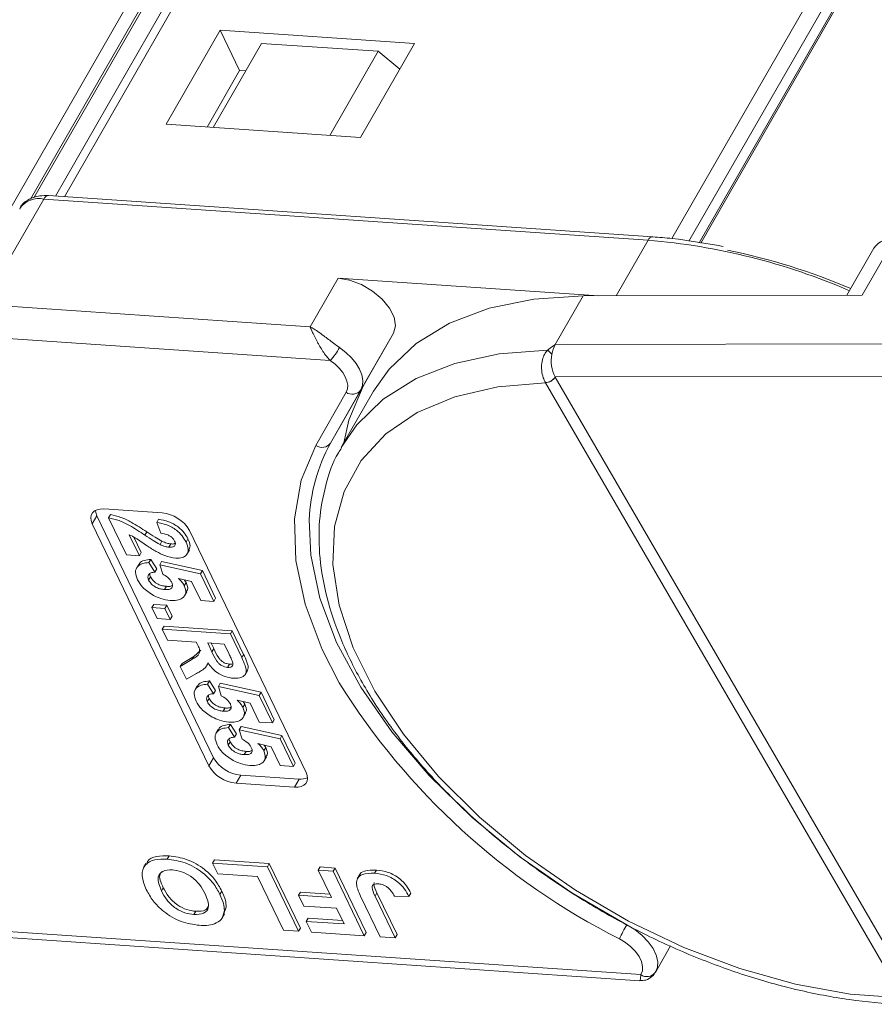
# Model space of a CAD drawing. Header units: millimetres. Extents: x 2628 to 3550, y -116 to 536.
# Tile 28 of 48: x 3205 to 3234, y 354 to 388. Entities that reach past the tile are written whole.
import ezdxf

# ---------------------------------------------------------------- set-up
doc = ezdxf.new("R2010")
doc.units = ezdxf.units.MM

msp = doc.modelspace()

# ---------------------------------------------------------------- linework, layer by layer
at = {"color": 7, "linetype": 'Continuous', "lineweight": 15}
for p, q in [((3222.193, 410.087), (3206.155, 382.173)), ((3221.734, 409.859), (3205.84, 382.195)), ((3203.613, 380.631), (3219.7, 408.631)), ((3227.359, 380.714), (3243.395, 408.626)), ((3243.869, 408.319), (3227.956, 380.622)), ((3219.997, 408.234), (3204.977, 382.091)), ((3228.312, 380.567), (3244.046, 407.953)), ((3205.09, 382.13), (3219.917, 407.938)), ((3205.093, 382.131), (3219.909, 407.918)), ((3228.371, 380.557), (3244.05, 407.848)), ((3211.59, 387.986), (3209.703, 384.701)), ((3218.376, 387.523), (3211.59, 387.986)), ((3212.269, 386.578), (3211.59, 387.986)), ((3213.034, 387.527), (3211.346, 384.589)), ((3217.105, 387.249), (3213.034, 387.527)), ((3216.488, 384.238), (3218.376, 387.523)), ((3217.105, 387.249), (3215.418, 384.311)), ((3217.862, 386.629), (3217.105, 387.249)), ((3211.135, 384.603), (3212.269, 386.578)), ((3212.269, 386.578), (3212.481, 386.564)), ((3209.703, 384.701), (3216.488, 384.238)), ((3226.69, 380.773), (3205.602, 382.211)), ((3204.3, 380.111), (3205.439, 382.093)), ((3205.439, 382.093), (3226.527, 380.656)), ((3225.411, 378.714), (3226.527, 380.656)), ((3234.007, 378.733), (3235.146, 380.715)), ((3234.414, 380.382), (3233.466, 378.732)), ((3214.731, 377.634), (3193.199, 379.102)), ((3215.707, 379.333), (3214.731, 377.634)), ((3215.707, 379.333), (3224.814, 378.712)), ((3223.285, 377.012), (3224.261, 378.711)), ((3234.007, 378.733), (3224.261, 378.711)), ((3193.146, 377.973), (3215.435, 376.453)), ((3216.5, 375.43), (3217.638, 377.412)), ((3216.585, 375.558), (3217.638, 377.412)), ((3244.012, 377.058), (3223.285, 377.012)), ((3222.945, 375.683), (3222.946, 375.68)), ((3222.946, 375.68), (3235.402, 354.214)), ((3223.288, 375.881), (3244.745, 375.928)), ((3223.289, 375.879), (3223.288, 375.881)), ((3235.745, 354.412), (3223.289, 375.879)), ((3215.99, 375.346), (3214.936, 373.491)), ((3216.585, 375.558), (3215.446, 373.576)), ((3215.446, 373.576), (3216.5, 375.43)), ((3216.945, 375.382), (3215.855, 373.484)), ((3207.532, 371.274), (3209.567, 371.135)), ((3207.287, 371.04), (3207.125, 370.757)), ((3211.36, 362.593), (3207.287, 371.04)), ((3207.696, 370.964), (3207.761, 371.078)), ((3208.318, 369.676), (3207.696, 370.964)), ((3209.379, 370.801), (3209.444, 370.914)), ((3211.197, 362.31), (3207.125, 370.757)), ((3209.517, 370.425), (3209.379, 370.801)), ((3210.517, 370.526), (3214.59, 362.079)), ((3208.421, 370.377), (3208.774, 369.644)), ((3208.583, 370.289), (3208.839, 369.758)), ((3208.963, 370.362), (3209.028, 370.476)), ((3209.492, 370.035), (3209.557, 370.148)), ((3210.401, 370.119), (3210.466, 370.232)), ((3209.802, 369.941), (3209.867, 370.054)), ((3210.434, 369.694), (3210.516, 369.836)), ((3208.774, 369.644), (3208.318, 369.676)), ((3208.774, 369.644), (3208.839, 369.758)), ((3209.107, 369.402), (3209.172, 369.515)), ((3209.172, 369.515), (3209.381, 369.183)), ((3208.747, 369.34), (3208.666, 369.198)), ((3209.107, 369.402), (3209.316, 369.07)), ((3209.316, 369.07), (3209.381, 369.183)), ((3209.482, 369.327), (3209.547, 369.441)), ((3209.585, 369), (3209.482, 369.327)), ((3209.482, 369.327), (3210.906, 369.01)), ((3209.547, 369.441), (3210.971, 369.124)), ((3210.906, 369.01), (3210.971, 369.124)), ((3210.971, 369.124), (3211.434, 368.164)), ((3209.096, 368.794), (3209.161, 368.907)), ((3210.596, 368.738), (3210.134, 368.844)), ((3210.35, 368.794), (3210.406, 368.708)), ((3210.906, 369.01), (3211.369, 368.05)), ((3209.651, 368.461), (3209.716, 368.574)), ((3210.341, 368.595), (3210.406, 368.708)), ((3210.912, 368.081), (3210.596, 368.738)), ((3210.35, 368.246), (3210.431, 368.387)), ((3211.369, 368.05), (3211.434, 368.164)), ((3209.207, 367.831), (3209.272, 367.944)), ((3209.207, 367.831), (3209.664, 367.8)), ((3209.39, 367.452), (3209.207, 367.831)), ((3209.272, 367.944), (3209.729, 367.913)), ((3209.664, 367.8), (3209.729, 367.913)), ((3209.664, 367.8), (3209.846, 367.421)), ((3209.729, 367.913), (3209.912, 367.534)), ((3211.369, 368.05), (3210.912, 368.081)), ((3209.846, 367.421), (3209.39, 367.452)), ((3209.846, 367.421), (3209.912, 367.534)), ((3209.573, 367.073), (3209.638, 367.186)), ((3209.573, 367.073), (3211.947, 366.911)), ((3209.755, 366.694), (3209.573, 367.073)), ((3209.638, 367.186), (3212.012, 367.024)), ((3211.947, 366.911), (3212.012, 367.024)), ((3211.947, 366.911), (3212.346, 366.084)), ((3212.012, 367.024), (3212.411, 366.197)), ((3210.76, 366.626), (3209.755, 366.694)), ((3210.801, 366.541), (3210.76, 366.626)), ((3211.734, 366.559), (3211.156, 366.599)), ((3211.156, 366.599), (3211.303, 366.293)), ((3211.28, 366.59), (3211.368, 366.407)), ((3211.303, 366.293), (3211.368, 366.407)), ((3211.89, 366.237), (3211.734, 366.559)), ((3210.265, 365.886), (3210.668, 366.129)), ((3210.603, 366.016), (3210.668, 366.129)), ((3210.668, 366.129), (3210.918, 366.351)), ((3212.346, 366.084), (3212.411, 366.197)), ((3210.2, 365.773), (3210.603, 366.016)), ((3210.2, 365.773), (3210.265, 365.886)), ((3210.413, 365.33), (3210.2, 365.773)), ((3211.116, 365.79), (3211.174, 365.892)), ((3211.853, 365.745), (3211.918, 365.858)), ((3210.768, 365.536), (3210.413, 365.33)), ((3212.464, 365.494), (3212.545, 365.635)), ((3210.794, 365.095), (3210.712, 364.953)), ((3211.153, 365.157), (3211.219, 365.27)), ((3211.153, 365.157), (3211.363, 364.825)), ((3211.219, 365.27), (3211.428, 364.938)), ((3211.529, 365.082), (3211.594, 365.196)), ((3211.632, 364.755), (3211.529, 365.082)), ((3211.529, 365.082), (3212.953, 364.765)), ((3211.594, 365.196), (3213.018, 364.879)), ((3211.143, 364.549), (3211.208, 364.662)), ((3211.363, 364.825), (3211.428, 364.938)), ((3212.953, 364.765), (3213.018, 364.879)), ((3212.953, 364.765), (3213.415, 363.805)), ((3213.018, 364.879), (3213.481, 363.919)), ((3211.698, 364.216), (3211.763, 364.329)), ((3212.642, 364.493), (3212.181, 364.599)), ((3212.387, 364.35), (3212.453, 364.463)), ((3212.397, 364.549), (3212.453, 364.463)), ((3212.959, 363.836), (3212.642, 364.493)), ((3212.397, 364.001), (3212.478, 364.142)), ((3211.884, 363.641), (3211.95, 363.754)), ((3211.884, 363.641), (3212.094, 363.309)), ((3211.95, 363.754), (3212.159, 363.422)), ((3212.26, 363.566), (3212.325, 363.68)), ((3212.325, 363.68), (3213.749, 363.363)), ((3213.415, 363.805), (3212.959, 363.836)), ((3213.415, 363.805), (3213.481, 363.919)), ((3211.525, 363.579), (3211.443, 363.437)), ((3212.094, 363.309), (3212.159, 363.422)), ((3212.363, 363.239), (3212.26, 363.566)), ((3212.26, 363.566), (3213.684, 363.249)), ((3213.684, 363.249), (3213.749, 363.363)), ((3213.749, 363.363), (3214.212, 362.402)), ((3211.874, 363.033), (3211.939, 363.146)), ((3213.373, 362.977), (3212.912, 363.083)), ((3213.118, 362.834), (3213.184, 362.947)), ((3213.128, 363.033), (3213.184, 362.947)), ((3213.69, 362.32), (3213.373, 362.977)), ((3213.684, 363.249), (3214.146, 362.289)), ((3211.36, 362.593), (3211.197, 362.31)), ((3212.429, 362.7), (3212.494, 362.813)), ((3213.128, 362.485), (3213.209, 362.626)), ((3214.146, 362.289), (3213.69, 362.32)), ((3214.146, 362.289), (3214.212, 362.402)), ((3212.31, 361.984), (3212.147, 361.701)), ((3214.346, 361.845), (3212.31, 361.984)), ((3214.183, 361.562), (3212.147, 361.701)), ((3214.346, 361.845), (3214.183, 361.562)), ((3209.742, 359.052), (3209.808, 359.165)), ((3209.003, 358.897), (3208.921, 358.756)), ((3211.326, 358.916), (3211.391, 359.029)), ((3211.326, 358.916), (3213.24, 358.786)), ((3211.507, 358.541), (3211.326, 358.916)), ((3211.391, 359.029), (3213.305, 358.899)), ((3213.24, 358.786), (3213.305, 358.899)), ((3213.305, 358.899), (3214.391, 356.646)), ((3212.899, 358.446), (3211.507, 358.541)), ((3213.24, 358.786), (3214.326, 356.533)), ((3215.014, 358.665), (3215.08, 358.778)), ((3215.474, 357.712), (3215.014, 358.665)), ((3215.014, 358.665), (3215.536, 358.629)), ((3215.08, 358.778), (3215.601, 358.742)), ((3215.536, 358.629), (3215.601, 358.742)), ((3215.536, 358.629), (3216.622, 356.377)), ((3215.601, 358.742), (3216.688, 356.49)), ((3216.46, 358.503), (3216.379, 358.361)), ((3216.981, 358.559), (3217.046, 358.672)), ((3213.804, 356.569), (3212.899, 358.446)), ((3209.541, 357.941), (3209.606, 358.054)), ((3211.584, 357.822), (3211.649, 357.936)), ((3214.326, 357.79), (3214.391, 357.903)), ((3214.507, 357.415), (3214.326, 357.79)), ((3214.326, 357.79), (3215.474, 357.712)), ((3214.391, 357.903), (3215.415, 357.833)), ((3216.998, 357.761), (3217.063, 357.874)), ((3217.063, 357.874), (3217.766, 356.416)), ((3218.181, 357.751), (3218.246, 357.864)), ((3217.179, 356.339), (3216.495, 357.759)), ((3216.998, 357.761), (3217.701, 356.303)), ((3218.181, 357.751), (3217.673, 357.757)), ((3210.676, 357.117), (3210.742, 357.23)), ((3211.662, 357.002), (3211.743, 357.143)), ((3211.804, 357.371), (3211.717, 357.138)), ((3211.739, 357.258), (3211.804, 357.371)), ((3215.655, 357.336), (3214.507, 357.415)), ((3215.919, 356.788), (3215.655, 357.336)), ((3214.597, 356.878), (3214.662, 356.991)), ((3214.778, 356.502), (3214.597, 356.878)), ((3214.597, 356.878), (3215.919, 356.788)), ((3214.662, 356.991), (3215.861, 356.909)), ((3226.274, 355.019), (3203.463, 356.575)), ((3214.326, 356.533), (3213.804, 356.569)), ((3214.326, 356.533), (3214.391, 356.646)), ((3216.622, 356.377), (3214.778, 356.502)), ((3216.622, 356.377), (3216.688, 356.49)), ((3217.701, 356.303), (3217.766, 356.416)), ((3203.734, 356.343), (3226.242, 354.808)), ((3217.701, 356.303), (3217.179, 356.339)), ((3226.794, 355.12), (3227.314, 356.026)), ((3226.794, 355.12), (3226.78, 355.098))]:
    msp.add_line(p, q, dxfattribs=at)
at = {"color": 7, "linetype": 'Continuous', "lineweight": 15, "flags": 128}
for points in [[(3217.638, 377.412), (3217.711, 377.669), (3217.666, 377.968), (3217.508, 378.287), (3217.25, 378.599), (3216.912, 378.88), (3216.521, 379.107), (3216.108, 379.262), (3215.707, 379.333)], [(3224.261, 378.711), (3222.544, 378.602), (3220.98, 378.284), (3219.6, 377.764), (3218.428, 377.051), (3217.488, 376.158), (3216.945, 375.382)], [(3215.76, 376.907), (3215.983, 376.736), (3216.177, 376.549), (3216.338, 376.352), (3216.459, 376.15), (3216.538, 375.951), (3216.571, 375.761), (3216.559, 375.585), (3216.5, 375.43)], [(3223.018, 376.813), (3221.325, 376.687), (3219.786, 376.357), (3218.429, 375.827), (3217.279, 375.108), (3216.358, 374.213), (3215.819, 373.421)], [(3215.435, 376.453), (3215.602, 376.325), (3215.748, 376.185), (3215.868, 376.037), (3215.959, 375.886), (3216.019, 375.736), (3216.044, 375.594), (3216.034, 375.462), (3215.99, 375.346)], [(3235.402, 354.214), (3233.581, 354.344), (3231.677, 354.686), (3229.728, 355.231), (3227.772, 355.97), (3225.848, 356.887), (3223.996, 357.965), (3222.25, 359.181), (3220.647, 360.512), (3219.218, 361.931), (3217.992, 363.41), (3216.992, 364.92), (3216.24, 366.43), (3215.749, 367.911), (3215.529, 369.333), (3215.585, 370.667), (3215.916, 371.888), (3216.516, 372.971), (3217.371, 373.895), (3218.466, 374.64), (3219.778, 375.193), (3221.281, 375.542), (3222.946, 375.68)], [(3215.909, 373.579), (3216.084, 374.371), (3216.585, 375.558)], [(3214.936, 373.491), (3214.423, 372.276), (3214.186, 370.93), (3214.23, 369.478), (3214.554, 367.946), (3215.152, 366.364), (3215.749, 365.205)], [(3207.125, 370.757), (3207.085, 370.866), (3207.072, 370.969), (3207.088, 371.062), (3207.131, 371.142), (3207.2, 371.205), (3207.293, 371.249), (3207.404, 371.272), (3207.532, 371.274)], [(3207.287, 371.04), (3207.247, 371.149), (3207.236, 371.225)], [(3225.786, 356.763), (3223.868, 357.88), (3222.057, 359.135), (3220.385, 360.506), (3218.883, 361.967), (3217.579, 363.491), (3216.497, 365.051), (3215.657, 366.618), (3215.073, 368.163), (3214.756, 369.658), (3214.703, 370.89)], [(3214.59, 362.079), (3214.63, 361.97), (3214.642, 361.867), (3214.626, 361.774), (3214.583, 361.694), (3214.514, 361.631), (3214.422, 361.587), (3214.31, 361.564), (3214.183, 361.562)], [(3225.786, 356.763), (3226.069, 356.591), (3226.322, 356.39), (3226.537, 356.168), (3226.704, 355.936), (3226.814, 355.704), (3226.865, 355.48), (3226.854, 355.275), (3226.794, 355.12)], [(3225.529, 356.268), (3225.74, 356.139), (3225.931, 355.988), (3226.092, 355.822), (3226.217, 355.648), (3226.3, 355.474), (3226.338, 355.306), (3226.329, 355.152), (3226.274, 355.019)]]:
    msp.add_lwpolyline(points, dxfattribs=at)
at = {"color": 7, "linetype": 'Continuous', "lineweight": 15}
for centre, radius, start, end in [((3205.609, 382.029), 0.182, 92.3814, 159.2094), ((3205.263, 381.296), 0.816, 77.5787, 145.0198), ((3226.697, 380.591), 0.182, 92.4039, 159.2064), ((3224.653, 358.28), 22.454, 66.6333, 85.2128), ((3235.063, 379.927), 0.792, 83.9702, 144.9679), ((3224.467, 357.269), 23.546, 67.169, 78.1548), ((3213.344, 378.295), 2.787, 318.6296, 330.123), ((3222.587, 376.183), 0.763, 40.1491, 55.5658), ((3224.185, 376.516), 1.027, 151.137, 171.0902), ((3224.382, 376.449), 1.233, 169.4134, 207.4295), ((3222.924, 376.115), 0.432, 272.6947, 327.2216), ((3222.926, 376.11), 0.43, 272.7339, 327.5146), ((3216.201, 375.649), 0.37, 235.0541, 323.7623), ((3220.688, 370.68), 5.989, 151.0878, 177.9907), ((3215.148, 373.794), 0.37, 235.0541, 323.7623), ((3209.458, 369.919), 1.221, 29.7943, 84.8521), ((3236.635, 378.243), 24.622, 211.9753, 243.1885), ((3212.42, 363.2), 1.221, 209.7943, 264.8521), ((3212.257, 362.917), 1.221, 209.7943, 264.8521), ((3214.406, 362.402), 0.56, 263.8076, 294.8879), ((3231.634, 353.402), 6.745, 150.1125, 154.851), ((3226.488, 355.311), 0.362, 233.7419, 323.834)]:
    msp.add_arc(centre, radius, start, end, dxfattribs=at)
for points, knots in [([(3205.602, 382.211), (3205.496, 382.212), (3205.236, 382.216), (3204.894, 382.087), (3204.645, 381.899), (3204.602, 381.76), (3204.595, 381.737)], [0, 0, 0, 0, 0.2497149, 0.6203604, 0.9397662, 1, 1, 1, 1]), ([(3229.144, 380.437), (3228.546, 380.544), (3227.714, 380.693), (3226.915, 380.755), (3226.69, 380.773)], [0, 0, 0, 0, 0.718497, 1, 1, 1, 1]), ([(3214.731, 377.634), (3214.732, 377.633), (3214.738, 377.63), (3214.759, 377.619), (3214.783, 377.605), (3214.927, 377.52), (3215.168, 377.353), (3215.496, 377.097), (3215.687, 376.959), (3215.76, 376.907)], [0, 0, 0, 0, 0.0050875, 0.0203691, 0.0708073, 0.0890863, 0.5003107, 0.809226, 1, 1, 1, 1]), ([(3215.435, 376.453), (3215.402, 376.489), (3215.333, 376.563), (3215.228, 376.701), (3215.121, 376.862), (3215.041, 376.998), (3214.945, 377.173), (3214.867, 377.33), (3214.8, 377.476), (3214.772, 377.54), (3214.756, 377.575), (3214.748, 377.595), (3214.741, 377.611), (3214.736, 377.622), (3214.734, 377.627), (3214.732, 377.632), (3214.731, 377.633), (3214.731, 377.634)], [0, 0, 0, 0, 0.101029, 0.204946, 0.337168, 0.474297, 0.5162, 0.743651, 0.85309, 0.914248, 0.93217, 0.960137, 0.976545, 0.986194, 0.994698, 0.995932, 1, 1, 1, 1]), ([(3223.018, 376.813), (3222.999, 376.791), (3222.94, 376.725), (3222.864, 376.577), (3222.81, 376.357), (3222.808, 376.102), (3222.856, 375.862), (3222.917, 375.739), (3222.945, 375.683)], [0, 0, 0, 0, 0.07361, 0.225281, 0.412719, 0.616054, 0.826783, 1, 1, 1, 1]), ([(3223.285, 377.012), (3223.284, 377.011), (3223.209, 376.958), (3223.117, 376.894), (3223.033, 376.825), (3223.018, 376.813)], [0, 0, 0, 0, 0.012087, 0.82463, 1, 1, 1, 1]), ([(3215.831, 373.406), (3215.793, 373.35), (3215.53, 372.958), (3215.252, 372.106), (3215.022, 370.874), (3215.043, 369.553), (3215.289, 368.172), (3215.768, 366.745), (3216.47, 365.296), (3217.385, 363.85), (3218.496, 362.431), (3219.783, 361.063), (3221.226, 359.766), (3222.801, 358.559), (3224.483, 357.46), (3226.247, 356.487), (3228.065, 355.655), (3229.909, 354.976), (3231.752, 354.46), (3233.564, 354.123), (3234.884, 353.992), (3235.586, 353.986), (3235.725, 353.984)], [0, 0, 0, 0, 0.008583, 0.060908, 0.11324, 0.166069, 0.219655, 0.27393, 0.328643, 0.383549, 0.438467, 0.49333, 0.548126, 0.602866, 0.657573, 0.712269, 0.766979, 0.821722, 0.876527, 0.931418, 0.986418, 1, 1, 1, 1]), ([(3207.696, 370.964), (3207.818, 370.938), (3208.062, 370.886), (3208.498, 370.666), (3208.786, 370.478), (3208.963, 370.362)], [0, 0, 0, 0, 0.2795508, 0.5593318, 1, 1, 1, 1]), ([(3207.761, 371.078), (3207.883, 371.051), (3208.127, 370.999), (3208.563, 370.78), (3208.851, 370.591), (3209.028, 370.476)], [0, 0, 0, 0, 0.2795508, 0.5593318, 1, 1, 1, 1]), ([(3209.444, 370.914), (3209.56, 370.893), (3209.79, 370.851), (3210.12, 370.671), (3210.346, 370.447), (3210.426, 370.304), (3210.466, 370.232)], [0, 0, 0, 0, 0.2807519, 0.5589701, 0.7792745, 1, 1, 1, 1]), ([(3209.379, 370.801), (3209.495, 370.78), (3209.725, 370.738), (3210.055, 370.558), (3210.28, 370.334), (3210.361, 370.19), (3210.401, 370.119)], [0, 0, 0, 0, 0.280752, 0.55897, 0.779275, 1, 1, 1, 1]), ([(3209.359, 369.789), (3209.251, 369.855), (3209.074, 369.963), (3208.838, 370.126), (3208.638, 370.265), (3208.494, 370.34), (3208.421, 370.377)], [0, 0, 0, 0, 0.3399849, 0.5601859, 0.7803799, 1, 1, 1, 1]), ([(3208.963, 370.362), (3209.059, 370.298), (3209.232, 370.184), (3209.412, 370.08), (3209.492, 370.035)], [0, 0, 0, 0, 0.560235, 1, 1, 1, 1]), ([(3209.028, 370.476), (3209.124, 370.412), (3209.297, 370.297), (3209.477, 370.193), (3209.557, 370.148)], [0, 0, 0, 0, 0.5602349, 1, 1, 1, 1]), ([(3210.001, 370.153), (3209.986, 370.181), (3209.955, 370.236), (3209.869, 370.314), (3209.716, 370.396), (3209.599, 370.413), (3209.517, 370.425)], [0, 0, 0, 0, 0.187236, 0.374084, 0.560696, 1, 1, 1, 1]), ([(3209.557, 370.148), (3209.616, 370.122), (3209.721, 370.075), (3209.823, 370.06), (3209.867, 370.054)], [0, 0, 0, 0, 0.560117, 1, 1, 1, 1]), ([(3209.802, 369.941), (3209.846, 369.94), (3209.933, 369.938), (3210.017, 369.986), (3210.036, 370.066), (3210.013, 370.124), (3210.001, 370.153)], [0, 0, 0, 0, 0.280664, 0.559461, 0.779366, 1, 1, 1, 1]), ([(3210.466, 370.232), (3210.504, 370.145), (3210.571, 369.991), (3210.517, 369.878), (3210.494, 369.828)], [0, 0, 0, 0, 0.564011, 1, 1, 1, 1]), ([(3209.492, 370.035), (3209.551, 370.008), (3209.656, 369.961), (3209.758, 369.947), (3209.802, 369.941)], [0, 0, 0, 0, 0.5601166, 1, 1, 1, 1]), ([(3209.867, 370.054), (3209.914, 370.051), (3209.978, 370.046), (3210.014, 370.072), (3210.024, 370.08)], [0, 0, 0, 0, 0.724337, 1, 1, 1, 1]), ([(3210.401, 370.119), (3210.435, 370.034), (3210.504, 369.864), (3210.444, 369.669), (3210.279, 369.56), (3210.124, 369.558), (3210.046, 369.558)], [0, 0, 0, 0, 0.280568, 0.55975, 0.779795, 1, 1, 1, 1]), ([(3208.757, 369.316), (3208.764, 369.34), (3208.788, 369.421), (3208.942, 369.491), (3209.095, 369.507), (3209.172, 369.515)], [0, 0, 0, 0, 0.174862, 0.587086, 1, 1, 1, 1]), ([(3210.046, 369.558), (3209.918, 369.579), (3209.688, 369.617), (3209.46, 369.737), (3209.359, 369.789)], [0, 0, 0, 0, 0.558458, 1, 1, 1, 1]), ([(3208.708, 368.805), (3208.673, 368.895), (3208.604, 369.075), (3208.69, 369.273), (3208.873, 369.38), (3209.029, 369.395), (3209.107, 369.402)], [0, 0, 0, 0, 0.279948, 0.559031, 0.779331, 1, 1, 1, 1]), ([(3209.268, 368.255), (3209.129, 368.345), (3208.879, 368.505), (3208.76, 368.713), (3208.708, 368.805)], [0, 0, 0, 0, 0.558353, 1, 1, 1, 1]), ([(3209.316, 369.07), (3209.268, 369.065), (3209.172, 369.055), (3209.09, 368.987), (3209.059, 368.897), (3209.084, 368.828), (3209.096, 368.794)], [0, 0, 0, 0, 0.2803, 0.559961, 0.780042, 1, 1, 1, 1]), ([(3209.096, 368.794), (3209.126, 368.745), (3209.186, 368.648), (3209.348, 368.532), (3209.512, 368.476), (3209.605, 368.466), (3209.651, 368.461)], [0, 0, 0, 0, 0.279573, 0.558664, 0.778923, 1, 1, 1, 1]), ([(3209.136, 369.01), (3209.136, 369.009), (3209.127, 368.98), (3209.144, 368.943), (3209.161, 368.907)], [0, 0, 0, 0, 0.0352431, 1, 1, 1, 1]), ([(3209.161, 368.907), (3209.191, 368.859), (3209.251, 368.761), (3209.413, 368.646), (3209.577, 368.589), (3209.67, 368.579), (3209.716, 368.574)], [0, 0, 0, 0, 0.279573, 0.558664, 0.778923, 1, 1, 1, 1]), ([(3209.901, 368.712), (3209.883, 368.743), (3209.847, 368.804), (3209.739, 368.907), (3209.644, 368.965), (3209.585, 369)], [0, 0, 0, 0, 0.279963, 0.560065, 1, 1, 1, 1]), ([(3210.134, 368.844), (3210.183, 368.799), (3210.269, 368.72), (3210.319, 368.633), (3210.341, 368.595)], [0, 0, 0, 0, 0.559888, 1, 1, 1, 1]), ([(3209.651, 368.461), (3209.704, 368.459), (3209.81, 368.456), (3209.914, 368.512), (3209.942, 368.607), (3209.915, 368.677), (3209.901, 368.712)], [0, 0, 0, 0, 0.2808976, 0.5594604, 0.779497, 1, 1, 1, 1]), ([(3209.716, 368.574), (3209.771, 368.57), (3209.859, 368.565), (3209.911, 368.601), (3209.93, 368.615)], [0, 0, 0, 0, 0.63022, 1, 1, 1, 1]), ([(3210.341, 368.595), (3210.369, 368.506), (3210.426, 368.329), (3210.296, 368.158), (3210.091, 368.077), (3209.926, 368.079), (3209.844, 368.081)], [0, 0, 0, 0, 0.2790069, 0.5586194, 0.7790735, 1, 1, 1, 1]), ([(3210.406, 368.708), (3210.442, 368.616), (3210.492, 368.486), (3210.425, 368.407), (3210.405, 368.384)], [0, 0, 0, 0, 0.7137043, 1, 1, 1, 1]), ([(3209.844, 368.081), (3209.738, 368.095), (3209.548, 368.121), (3209.354, 368.214), (3209.268, 368.255)], [0, 0, 0, 0, 0.5595341, 1, 1, 1, 1]), ([(3210.603, 366.016), (3210.713, 366.077), (3210.866, 366.162), (3210.88, 366.381), (3210.827, 366.487), (3210.801, 366.541)], [0, 0, 0, 0, 0.561022, 0.779295, 1, 1, 1, 1]), ([(3211.368, 366.407), (3211.417, 366.295), (3211.479, 366.156), (3211.609, 365.99), (3211.705, 365.918), (3211.815, 365.871), (3211.884, 365.862), (3211.918, 365.858)], [0, 0, 0, 0, 0.500962, 0.625785, 0.750436, 0.875032, 1, 1, 1, 1]), ([(3211.303, 366.293), (3211.352, 366.182), (3211.414, 366.043), (3211.544, 365.877), (3211.639, 365.805), (3211.75, 365.757), (3211.819, 365.749), (3211.853, 365.745)], [0, 0, 0, 0, 0.500962, 0.625785, 0.750436, 0.875032, 1, 1, 1, 1]), ([(3212.027, 365.936), (3212.003, 365.992), (3211.96, 366.092), (3211.911, 366.193), (3211.89, 366.237)], [0, 0, 0, 0, 0.559921, 1, 1, 1, 1]), ([(3212.346, 366.084), (3212.388, 365.995), (3212.47, 365.816), (3212.523, 365.592), (3212.449, 365.463), (3212.317, 365.372), (3212.161, 365.367), (3212.057, 365.364)], [0, 0, 0, 0, 0.2511432, 0.5005272, 0.6257353, 0.7510496, 1, 1, 1, 1]), ([(3212.411, 366.197), (3212.452, 366.109), (3212.532, 365.932), (3212.593, 365.72), (3212.542, 365.642), (3212.531, 365.624)], [0, 0, 0, 0, 0.44121, 0.879329, 1, 1, 1, 1]), ([(3211.165, 365.903), (3211.143, 365.846), (3211.106, 365.753), (3210.991, 365.663), (3210.883, 365.597), (3210.806, 365.557), (3210.768, 365.536)], [0, 0, 0, 0, 0.3395791, 0.5595909, 0.7797866, 1, 1, 1, 1]), ([(3212.057, 365.364), (3211.962, 365.377), (3211.773, 365.403), (3211.494, 365.545), (3211.293, 365.725), (3211.208, 365.843), (3211.165, 365.903)], [0, 0, 0, 0, 0.279954, 0.558933, 0.779174, 1, 1, 1, 1]), ([(3211.853, 365.745), (3211.891, 365.745), (3211.966, 365.745), (3212.049, 365.808), (3212.035, 365.888), (3212.027, 365.936)], [0, 0, 0, 0, 0.281129, 0.561183, 1, 1, 1, 1]), ([(3211.918, 365.858), (3211.96, 365.854), (3212.003, 365.85), (3212.025, 365.868), (3212.026, 365.868)], [0, 0, 0, 0, 0.969792, 1, 1, 1, 1]), ([(3210.755, 364.56), (3210.72, 364.65), (3210.651, 364.83), (3210.737, 365.028), (3210.919, 365.135), (3211.075, 365.15), (3211.153, 365.157)], [0, 0, 0, 0, 0.279948, 0.559031, 0.779331, 1, 1, 1, 1]), ([(3210.804, 365.071), (3210.811, 365.095), (3210.835, 365.176), (3210.989, 365.246), (3211.142, 365.262), (3211.219, 365.27)], [0, 0, 0, 0, 0.174862, 0.587086, 1, 1, 1, 1]), ([(3211.363, 364.825), (3211.315, 364.82), (3211.219, 364.81), (3211.137, 364.742), (3211.106, 364.652), (3211.131, 364.583), (3211.143, 364.549)], [0, 0, 0, 0, 0.2803, 0.559961, 0.780042, 1, 1, 1, 1]), ([(3211.183, 364.765), (3211.182, 364.764), (3211.174, 364.735), (3211.191, 364.698), (3211.208, 364.662)], [0, 0, 0, 0, 0.035243, 1, 1, 1, 1]), ([(3211.208, 364.662), (3211.238, 364.614), (3211.298, 364.516), (3211.46, 364.401), (3211.624, 364.344), (3211.716, 364.334), (3211.763, 364.329)], [0, 0, 0, 0, 0.279573, 0.558664, 0.778923, 1, 1, 1, 1]), ([(3211.948, 364.467), (3211.93, 364.498), (3211.894, 364.559), (3211.786, 364.662), (3211.691, 364.72), (3211.632, 364.755)], [0, 0, 0, 0, 0.279963, 0.560065, 1, 1, 1, 1]), ([(3211.315, 364.01), (3211.176, 364.1), (3210.926, 364.26), (3210.807, 364.468), (3210.755, 364.56)], [0, 0, 0, 0, 0.5583531, 1, 1, 1, 1]), ([(3211.143, 364.549), (3211.173, 364.5), (3211.233, 364.403), (3211.395, 364.288), (3211.559, 364.231), (3211.651, 364.221), (3211.698, 364.216)], [0, 0, 0, 0, 0.2795727, 0.5586639, 0.7789233, 1, 1, 1, 1]), ([(3211.698, 364.216), (3211.751, 364.214), (3211.857, 364.211), (3211.961, 364.267), (3211.989, 364.362), (3211.962, 364.432), (3211.948, 364.467)], [0, 0, 0, 0, 0.280898, 0.55946, 0.779497, 1, 1, 1, 1]), ([(3211.763, 364.329), (3211.818, 364.325), (3211.906, 364.32), (3211.957, 364.356), (3211.976, 364.37)], [0, 0, 0, 0, 0.63022, 1, 1, 1, 1]), ([(3212.387, 364.35), (3212.416, 364.261), (3212.473, 364.084), (3212.343, 363.913), (3212.138, 363.832), (3211.973, 363.834), (3211.891, 363.836)], [0, 0, 0, 0, 0.279007, 0.558619, 0.779074, 1, 1, 1, 1]), ([(3212.181, 364.599), (3212.23, 364.554), (3212.316, 364.475), (3212.366, 364.388), (3212.387, 364.35)], [0, 0, 0, 0, 0.559888, 1, 1, 1, 1]), ([(3212.453, 364.463), (3212.488, 364.371), (3212.539, 364.241), (3212.471, 364.162), (3212.452, 364.139)], [0, 0, 0, 0, 0.713704, 1, 1, 1, 1]), ([(3211.891, 363.836), (3211.784, 363.85), (3211.594, 363.876), (3211.401, 363.969), (3211.315, 364.01)], [0, 0, 0, 0, 0.559534, 1, 1, 1, 1]), ([(3211.486, 363.044), (3211.451, 363.134), (3211.382, 363.314), (3211.468, 363.512), (3211.651, 363.619), (3211.806, 363.634), (3211.884, 363.641)], [0, 0, 0, 0, 0.279948, 0.559031, 0.779331, 1, 1, 1, 1]), ([(3211.535, 363.555), (3211.542, 363.579), (3211.566, 363.66), (3211.72, 363.73), (3211.873, 363.746), (3211.95, 363.754)], [0, 0, 0, 0, 0.174862, 0.587086, 1, 1, 1, 1]), ([(3212.094, 363.309), (3212.046, 363.304), (3211.95, 363.294), (3211.868, 363.226), (3211.837, 363.135), (3211.862, 363.067), (3211.874, 363.033)], [0, 0, 0, 0, 0.2803, 0.559961, 0.780042, 1, 1, 1, 1]), ([(3212.046, 362.494), (3211.907, 362.584), (3211.657, 362.744), (3211.538, 362.952), (3211.486, 363.044)], [0, 0, 0, 0, 0.558353, 1, 1, 1, 1]), ([(3211.874, 363.033), (3211.904, 362.984), (3211.964, 362.887), (3212.126, 362.771), (3212.29, 362.715), (3212.382, 362.705), (3212.429, 362.7)], [0, 0, 0, 0, 0.279573, 0.558664, 0.778923, 1, 1, 1, 1]), ([(3211.914, 363.249), (3211.913, 363.248), (3211.905, 363.219), (3211.922, 363.182), (3211.939, 363.146)], [0, 0, 0, 0, 0.035243, 1, 1, 1, 1]), ([(3211.939, 363.146), (3211.969, 363.098), (3212.029, 363), (3212.191, 362.885), (3212.355, 362.828), (3212.448, 362.818), (3212.494, 362.813)], [0, 0, 0, 0, 0.279573, 0.558664, 0.778923, 1, 1, 1, 1]), ([(3212.679, 362.951), (3212.661, 362.982), (3212.625, 363.043), (3212.517, 363.146), (3212.422, 363.204), (3212.363, 363.239)], [0, 0, 0, 0, 0.279963, 0.560065, 1, 1, 1, 1]), ([(3212.429, 362.7), (3212.482, 362.698), (3212.588, 362.695), (3212.692, 362.751), (3212.72, 362.846), (3212.693, 362.916), (3212.679, 362.951)], [0, 0, 0, 0, 0.280898, 0.55946, 0.779497, 1, 1, 1, 1]), ([(3212.912, 363.083), (3212.961, 363.038), (3213.047, 362.958), (3213.097, 362.872), (3213.118, 362.834)], [0, 0, 0, 0, 0.559888, 1, 1, 1, 1]), ([(3213.184, 362.947), (3213.219, 362.855), (3213.27, 362.725), (3213.202, 362.645), (3213.183, 362.623)], [0, 0, 0, 0, 0.713704, 1, 1, 1, 1]), ([(3212.494, 362.813), (3212.549, 362.809), (3212.637, 362.804), (3212.688, 362.84), (3212.707, 362.854)], [0, 0, 0, 0, 0.63022, 1, 1, 1, 1]), ([(3213.118, 362.834), (3213.147, 362.745), (3213.204, 362.568), (3213.074, 362.397), (3212.869, 362.315), (3212.704, 362.318), (3212.622, 362.32)], [0, 0, 0, 0, 0.279007, 0.558619, 0.779074, 1, 1, 1, 1]), ([(3212.622, 362.32), (3212.515, 362.334), (3212.325, 362.36), (3212.132, 362.453), (3212.046, 362.494)], [0, 0, 0, 0, 0.559534, 1, 1, 1, 1]), ([(3209.027, 358.867), (3209.035, 358.904), (3209.069, 359.048), (3209.36, 359.164), (3209.658, 359.165), (3209.808, 359.165)], [0, 0, 0, 0, 0.1463704, 0.5725843, 1, 1, 1, 1]), ([(3209.808, 359.165), (3210.016, 359.137), (3210.431, 359.079), (3211.031, 358.737), (3211.435, 358.328), (3211.578, 358.067), (3211.649, 357.936)], [0, 0, 0, 0, 0.279942, 0.558704, 0.779045, 1, 1, 1, 1]), ([(3209.014, 357.988), (3208.947, 358.153), (3208.814, 358.484), (3208.935, 358.866), (3209.284, 359.056), (3209.59, 359.053), (3209.742, 359.052)], [0, 0, 0, 0, 0.280551, 0.5594882, 0.779434, 1, 1, 1, 1]), ([(3209.742, 359.052), (3209.951, 359.023), (3210.366, 358.966), (3210.966, 358.623), (3211.37, 358.215), (3211.513, 357.953), (3211.584, 357.822)], [0, 0, 0, 0, 0.279942, 0.558704, 0.779045, 1, 1, 1, 1]), ([(3209.925, 358.677), (3209.802, 358.672), (3209.558, 358.661), (3209.363, 358.387), (3209.474, 358.11), (3209.541, 357.941)], [0, 0, 0, 0, 0.279991, 0.559768, 1, 1, 1, 1]), ([(3209.552, 358.604), (3209.532, 358.581), (3209.416, 358.455), (3209.521, 358.235), (3209.606, 358.054)], [0, 0, 0, 0, 0.18065, 1, 1, 1, 1]), ([(3211.069, 357.843), (3211.012, 357.95), (3210.897, 358.164), (3210.596, 358.447), (3210.239, 358.631), (3210.029, 358.661), (3209.925, 358.677)], [0, 0, 0, 0, 0.281021, 0.560116, 0.779939, 1, 1, 1, 1]), ([(3216.347, 358.183), (3216.354, 358.255), (3216.367, 358.399), (3216.579, 358.56), (3216.828, 358.559), (3216.981, 358.559)], [0, 0, 0, 0, 0.280122, 0.560355, 1, 1, 1, 1]), ([(3216.456, 358.487), (3216.456, 358.491), (3216.471, 358.563), (3216.655, 358.667), (3216.897, 358.67), (3217.046, 358.672)], [0, 0, 0, 0, 0.022366, 0.402938, 1, 1, 1, 1]), ([(3216.981, 358.559), (3217.117, 358.541), (3217.389, 358.507), (3217.789, 358.282), (3218.041, 358.008), (3218.134, 357.837), (3218.181, 357.751)], [0, 0, 0, 0, 0.280246, 0.558416, 0.778827, 1, 1, 1, 1]), ([(3217.046, 358.672), (3217.182, 358.655), (3217.454, 358.62), (3217.854, 358.396), (3218.106, 358.122), (3218.2, 357.95), (3218.246, 357.864)], [0, 0, 0, 0, 0.280246, 0.558416, 0.778827, 1, 1, 1, 1]), ([(3216.495, 357.759), (3216.456, 357.84), (3216.387, 357.984), (3216.36, 358.122), (3216.347, 358.183)], [0, 0, 0, 0, 0.560294, 1, 1, 1, 1]), ([(3217.128, 358.185), (3217.067, 358.186), (3216.975, 358.187), (3216.901, 358.132), (3216.883, 357.997), (3216.947, 357.866), (3216.998, 357.761)], [0, 0, 0, 0, 0.249396, 0.374426, 0.499454, 1, 1, 1, 1]), ([(3216.973, 358.238), (3216.967, 358.218), (3216.939, 358.114), (3217.008, 357.982), (3217.063, 357.874)], [0, 0, 0, 0, 0.191498, 1, 1, 1, 1]), ([(3217.467, 358.042), (3217.439, 358.064), (3217.382, 358.109), (3217.262, 358.167), (3217.179, 358.178), (3217.128, 358.185)], [0, 0, 0, 0, 0.280672, 0.560844, 1, 1, 1, 1]), ([(3210.864, 356.741), (3210.654, 356.771), (3210.235, 356.83), (3209.632, 357.18), (3209.229, 357.593), (3209.086, 357.856), (3209.014, 357.988)], [0, 0, 0, 0, 0.279831, 0.558669, 0.779006, 1, 1, 1, 1]), ([(3209.541, 357.941), (3209.598, 357.835), (3209.711, 357.623), (3210.007, 357.338), (3210.365, 357.159), (3210.572, 357.131), (3210.676, 357.117)], [0, 0, 0, 0, 0.281087, 0.560013, 0.779691, 1, 1, 1, 1]), ([(3209.606, 358.054), (3209.663, 357.948), (3209.776, 357.736), (3210.072, 357.451), (3210.43, 357.272), (3210.638, 357.244), (3210.742, 357.23)], [0, 0, 0, 0, 0.281087, 0.560013, 0.779691, 1, 1, 1, 1]), ([(3210.676, 357.117), (3210.8, 357.121), (3211.046, 357.128), (3211.249, 357.397), (3211.138, 357.674), (3211.069, 357.843)], [0, 0, 0, 0, 0.280278, 0.559877, 1, 1, 1, 1]), ([(3211.584, 357.822), (3211.633, 357.713), (3211.721, 357.517), (3211.734, 357.337), (3211.739, 357.258)], [0, 0, 0, 0, 0.560171, 1, 1, 1, 1]), ([(3211.649, 357.936), (3211.699, 357.826), (3211.787, 357.63), (3211.799, 357.451), (3211.804, 357.371)], [0, 0, 0, 0, 0.560171, 1, 1, 1, 1]), ([(3217.673, 357.757), (3217.644, 357.812), (3217.592, 357.909), (3217.505, 358.002), (3217.467, 358.042)], [0, 0, 0, 0, 0.561018, 1, 1, 1, 1]), ([(3210.742, 357.23), (3210.871, 357.23), (3211.087, 357.23), (3211.16, 357.361), (3211.189, 357.414)], [0, 0, 0, 0, 0.597336, 1, 1, 1, 1]), ([(3211.739, 357.258), (3211.717, 357.144), (3211.677, 356.939), (3211.48, 356.836), (3211.393, 356.791)], [0, 0, 0, 0, 0.559956, 1, 1, 1, 1]), ([(3211.393, 356.791), (3211.303, 356.769), (3211.143, 356.729), (3210.949, 356.738), (3210.864, 356.741)], [0, 0, 0, 0, 0.5595644, 1, 1, 1, 1]), ([(3226.243, 354.816), (3226.313, 354.815), (3226.462, 354.812), (3226.67, 354.941), (3226.778, 355.084), (3226.822, 355.173), (3226.833, 355.196)], [0, 0, 0, 0, 0.283315, 0.603486, 0.898299, 1, 1, 1, 1]), ([(3226.243, 354.814), (3226.251, 354.821), (3226.265, 354.833), (3226.271, 354.961), (3226.274, 355.019)], [0, 0, 0, 0, 0.5458, 1, 1, 1, 1])]:
    msp.add_open_spline(points, degree=3, knots=knots, dxfattribs=at)

doc.saveas('drawing.dxf')
